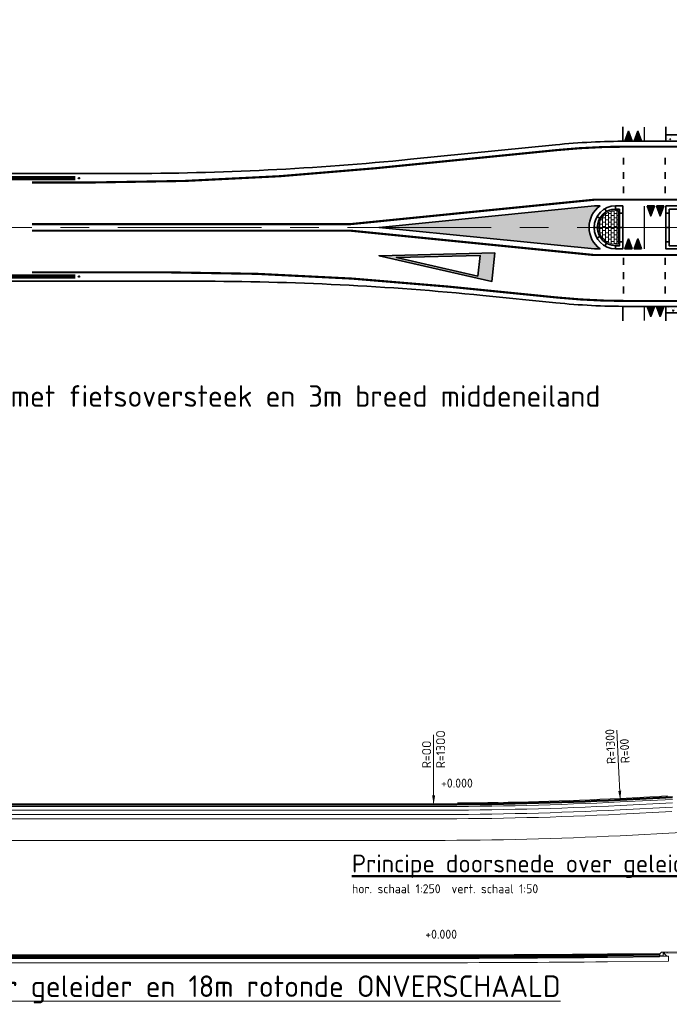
# Model space of a CAD drawing. Header units: metres. Extents: x -699 to 2316, y -1199 to 781.
# Tile 51 of 256: x 412 to 457, y -483 to -415. Entities that reach past the tile are written whole.
import ezdxf

# ---------------------------------------------------------------- set-up
doc = ezdxf.new("R2010")
doc.units = ezdxf.units.M
for name, pattern in [('AM-AS', [16, 10, -2, 2, -2]), ('VH-RWSBAND', [24, 10, -2, 2, -2, 2, -2, 2, -2]), ('VW-1-1_STREEP', [2, 1, -1])]:
    doc.linetypes.add(name, pattern=pattern)
for name, color, linetype, lineweight in [('B-WE-AM-AS-G', 10, 'AM-AS', 18), ('dp-nw-markering', 7, 'Continuous', 35), ('N-WA-IE-MEUBILAIR_WEGMEUBILAIR-S', 7, 'Continuous', 25), ('N-WE-VH-KANTOPSLUITING_TROTTOIRBAND_RWS-G', 210, 'VH-RWSBAND', 35), ('N-WE-VH-KANTSTROOKVERRUWING-G', 251, 'VW-1-1_STREEP', 18), ('N-WE-VH-KANTVERHARDING-G', 210, 'Continuous', 35), ('N-WE-VH-KANTVERHARDING-GD', 210, 'Continuous', 50), ('N-WE-VH-VERHARDING_ASFALT_CONSTRUCTIE-A', 252, 'Continuous', 18), ('N-WE-VH-VERHARDING_BETON-G', 252, 'Continuous', 35), ('N-WE-VH-VERHARDING_BETONSTRAATSTEEN-A', 252, 'Continuous', 18), ('N-WE-VV-MARKERING-GD', 170, 'Continuous', 50), ('N-WE-VW-MARKERING_DWARS_DRIEHOEK_5070-G', 7, 'VW-HAAIETAND70-L-N', 35), ('N-WE-VW-MARKERING_LANGS_STREEP_DOORGETROKKEN_010-G', 7, 'Continuous', 13), ('N-WE-VW-MARKERING_LANGS_STREEP_DOORGETROKKEN_015-G', 7, 'Continuous', 13), ('N-WE-VW-MARKERING_PUNTSTUK-G', 7, 'Continuous', 35), ('N-WE-VW-MARKERING_SYMBOOL-G', 7, 'Continuous', 35), ('X-XX-AL-M', 7, 'Continuous', 18), ('X-XX-AL-T25', 7, 'Continuous', 25), ('X-XX-AL-T50', 130, 'Continuous', 50)]:
    doc.layers.add(name, color=color, linetype=linetype, lineweight=lineweight)
doc.layers.add('X-XX-AL-HULPLIJN-G', color=7, linetype='Continuous', lineweight=18, plot=False)
doc.layers.add('X-XX-AL-TEKENBLAD_VIEWPORT-G', color=7, linetype='Continuous', lineweight=18, plot=False)
doc.styles.add('NLCS-ISO', font='NLCS-ISO.ttf')
doc.styles.add('NLCS-ISO Standaard', font='NLCS-ISO.ttf')
doc.linetypes.add('VW-HAAIETAND70-L-N', pattern='A,0,-0.5,[149,NLCS.SHX,S=1,R=0,X=-0.625,Y=0],-0.5', length=1)
pattern_1 = [(230.0000000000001, (-384.1798174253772, -318.4196694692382), (-0.9109233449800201, 0.07969542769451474), [0.09525, -1.04775]), (175.0000000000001, (-384.1798174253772, -318.4196694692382), (0.1762171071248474, -0.9552842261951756), [0.0762, -0.83820292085]), (280.4514447, (-384.2557274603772, -318.4130282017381), (-0.7347062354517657, -0.875588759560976), [0.08095004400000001, -0.890451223]), (226.1842000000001, (-384.1798174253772, -318.6736694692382), (-1.35539520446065, 0.2102116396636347), [0.142875, -1.571625]), (276.6355576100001, (-384.2927669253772, -318.6561519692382), (-1.187020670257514, -1.237130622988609), [0.1214251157, -1.3356780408]), (171.1841511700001, (-384.1798174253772, -318.6736694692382), (-1.187020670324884, -1.237130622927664), [0.11429983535, -1.2572986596]), (201, (-384.3068174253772, -318.6101694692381), (-0.7580719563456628, 0.5113259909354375), [0.09525, -1.04775]), (146, (-384.3068174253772, -318.6101694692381), (-0.3090101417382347, -0.9209398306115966), [0.0762, -0.8382]), (251.4514450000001, (-384.3699900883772, -318.5675589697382), (-1.067082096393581, -0.409613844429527), [0.08095004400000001, -0.8904496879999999]), (217.5000000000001, (-384.1798174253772, -318.4196694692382), (-0.01544301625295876, -0.4227751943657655), [0, -0.82804, 0, -0.8509000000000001, 0, -0.8413750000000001]), (187.5, (-384.1798174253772, -318.4196694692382), (-0.3340983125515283, -0.5009028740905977), [0, -0.48514, 0, -0.80899, 0, -0.320675]), (147.5, (-383.8966074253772, -318.4196694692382), (-0.677952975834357, 0.0286437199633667), [0, -0.3174999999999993, 0, -0.9905999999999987, 0, -1.314449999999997]), (137.5, (-383.7696074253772, -318.4196694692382), (-0.7406459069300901, -0.1271324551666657), [0, -0.41275, 0, -0.65786, 0, -0.93345])]
pattern_2 = [(0, (-2, 214.832890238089), (0.2, 0.15), [0.2, -0.2]), (90, (-2, 214.832890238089), (-0.2, 1.224606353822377e-17), [])]

# ---------------------------------------------------------------- blocks, each defined once
blk = doc.blocks.new('007')
at = {"color": 8, "lineweight": 5}
blk.add_line((0, -4.263256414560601e-14), (0, 0.06999999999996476), dxfattribs=at)
blk = doc.blocks.new('NLCS_Lp_rotondepoot')
at = {"layer": 'N-WE-VH-KANTVERHARDING-GD'}
for p, q in [((49.17015411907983, 0), (0, 0)), ((65.81995587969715, 0.1014996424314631), (62.16950413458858, 0.0649951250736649))]:
    blk.add_line(p, q, dxfattribs=at)
at = {"layer": 'N-WE-VH-KANTVERHARDING-GD', "color": 8, "lineweight": 9}
for p, q in [((65.81995587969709, 0.07149964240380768), (62.16980410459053, 0.03499812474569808)), ((65.81995587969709, 0.02149964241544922), (62.16980410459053, -0.01500187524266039)), ((49.1701541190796, -0.02999850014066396), (-2.273736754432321e-13, -0.02999850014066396)), ((49.1701541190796, -0.07999850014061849), (-2.273736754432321e-13, -0.07999850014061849)), ((65.80462924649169, -0.03865362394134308), (62.16980410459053, -0.07500187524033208)), ((65.77472974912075, -0.09895261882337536), (62.16980410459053, -0.1350018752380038)), ((49.1701541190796, -0.1399985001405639), (-2.273736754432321e-13, -0.1399985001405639)), ((49.1701541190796, -0.1999985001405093), (-2.273736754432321e-13, -0.1999985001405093)), ((66.41995587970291, -0.3925003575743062), (62.16980410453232, -0.4350018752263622)), ((49.1701541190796, -0.4999985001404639), (-2.273736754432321e-13, -0.4999985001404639))]:
    blk.add_line(p, q, dxfattribs=at)
at = {"layer": 'N-WE-VH-KANTVERHARDING-GD'}
blk.add_arc((49.17015411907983, 1300), 1300, 270, 270.5729386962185, dxfattribs=at)
at = {"layer": 'N-WE-VH-KANTVERHARDING-GD', "color": 8, "lineweight": 9}
for radius in [1300.029998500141, 1300.079998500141, 1300.139998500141, 1300.199998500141, 1300.49999850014]:
    blk.add_arc((49.17015411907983, 1300), radius, 270, 270.5729386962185, dxfattribs=at)
at = {"layer": 'N-WE-VV-MARKERING-GD', "color": 8, "lineweight": 5, "const_width": 0.02}
blk.add_lwpolyline([(65.4693683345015, 0.1179907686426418), (62.16930414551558, 0.08499403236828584, -0.002181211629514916), (50.82741234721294, 0.02105627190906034, -0.002181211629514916)], format="xyb", dxfattribs=at)
blk = doc.blocks.new('RTW-L_ARR-v1')
at = {"color": 0, "linetype": 'ByBlock', "lineweight": 18}
blk.add_solid([(-5, 0.8333333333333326), (-5, -0.8333333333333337), (0, 0)], dxfattribs=at)
blk = doc.blocks.new('NLCS_Haai70')
at = {"linetype": 'Continuous'}
blk.add_hatch(color=256, dxfattribs=at).paths.add_polyline_path([(-0.25, 0), (0.2499999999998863, 2.273736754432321e-13), (2.842170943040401e-14, -0.7000000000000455)])
blk.add_lwpolyline([(-0.25, 0), (0.2499999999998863, 2.273736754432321e-13), (2.842170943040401e-14, -0.7000000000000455)], close=True, dxfattribs=at)
blk = doc.blocks.new('VW8000')
h = blk.add_hatch(color=256)
h.paths.add_polyline_path([(-0.9999999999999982, 7.999999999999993), (-2.664535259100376e-15, 1.4210854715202e-14), (0.9999999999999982, 7.999999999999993)])
h.paths.add_polyline_path([(0.7238326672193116, 6.999999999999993), (-1.77635683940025e-15, 1.209338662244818), (-0.7238326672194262, 6.999999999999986)], flags=16)
for points in [[(-0.9999999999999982, 7.999999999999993), (-2.664535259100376e-15, 1.4210854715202e-14), (0.9999999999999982, 7.999999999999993)], [(0.7238326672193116, 6.999999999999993), (-1.77635683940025e-15, 1.209338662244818), (-0.7238326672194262, 6.999999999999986)]]:
    blk.add_lwpolyline(points, close=True)
blk = doc.blocks.new('SIE-WEG_GLASBOLREFLECTOR-SO')
for p, q in [((-0.3750000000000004, 0), (-0.199132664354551, 0)), ((-0.1411659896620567, 0.1408067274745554), (-0.2649110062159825, 0.2645517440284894)), ((-4.547473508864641e-16, 0.1999981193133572), (-4.547473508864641e-16, 0.375)), ((0.1422886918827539, 0.1414213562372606), (0.2654190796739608, 0.2645517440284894)), ((0.2008673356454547, 0), (0.3749999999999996, 0)), ((-0.2649110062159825, -0.2657783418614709), (-0.1405540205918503, -0.1414213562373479)), ((-4.547473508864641e-16, -0.375), (-4.547473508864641e-16, -0.1999981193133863)), ((0.2654190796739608, -0.2657783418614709), (0.1416740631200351, -0.1420333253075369))]:
    blk.add_line(p, q)
for centre, radius in [((-4.547473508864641e-16, 0), 0.375), ((0.000867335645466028, 0), 0.2)]:
    blk.add_circle(centre, radius)
blk = doc.blocks.new('glasbol')
at = {"layer": 'N-WA-IE-MEUBILAIR_WEGMEUBILAIR-S'}
blk.add_blockref('SIE-WEG_GLASBOLREFLECTOR-SO', (-0.0008673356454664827, 0), dxfattribs=at)
blk = doc.blocks.new('NLCS_Rotondepoot_7.3_R20_2fo')
at = {"layer": 'N-WE-VH-VERHARDING_ASFALT_CONSTRUCTIE-A'}
h = blk.add_hatch(dxfattribs=at)
h.set_pattern_fill('AR-CONC', color=256, scale=0.005, angle=180, style=0)
h.set_pattern_definition(pattern_1)
edge = h.paths.add_edge_path()
edge.add_arc((6.696154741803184e-11, 1.058424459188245e-10), 20.00000000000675, 135.0000000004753, 143.130102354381, ccw=False)
edge.add_line((-14.14213562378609, 14.14213562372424), (-14.46033367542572, 14.46033367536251))
edge.add_arc((6.582467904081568e-11, 1.049329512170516e-10), 20.45000000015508, 135.0000000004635, 143.130102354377)
edge.add_arc((-28.00000000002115, 21), 14.54999999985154, 270, 323.1301023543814, ccw=False)
edge.add_line((-28.00000000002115, 6.45000000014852), (-29.60000000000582, 6.450000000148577))
edge.add_line((-29.60000000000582, 6.45000000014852), (-29.60000000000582, 6))
edge.add_line((-29.60000000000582, 6), (-28.00000000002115, 6))
edge.add_arc((-28.00000000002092, 21), 14.99999999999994, 269.9999999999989, 323.1301023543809)
edge = h.paths.add_edge_path(flags=16)
edge.add_line((-19.15910317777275, 8.999644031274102), (-19.81568746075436, 8.54259143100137))
edge.add_arc((-19.87281903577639, 8.624664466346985), 0.09999999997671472, 124.84202808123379, 304.84202808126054, ccw=False)
edge.add_line((-19.9299506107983, 8.706737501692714), (-19.27336632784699, 9.163790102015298))
edge.add_arc((-19.2162347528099, 9.081717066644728), 0.1000000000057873, -55.15797191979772, 124.8420280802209, ccw=False)
edge = h.paths.add_edge_path(flags=16)
edge.add_line((-20.85644298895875, 7.917966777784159), (-21.56861733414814, 7.553538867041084))
edge.add_arc((-21.6141708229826, 7.642560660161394), 0.0999999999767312, 117.0993551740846, 297.0993551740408, ccw=False)
edge.add_line((-21.65972431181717, 7.73158245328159), (-20.94754996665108, 8.096010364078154))
edge.add_arc((-20.90199647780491, 8.006988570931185), 0.1000000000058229, -62.90064482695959, 117.09935517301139, ccw=False)
edge = h.paths.add_edge_path(flags=16)
edge.add_line((-22.68403650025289, 7.074823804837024), (-23.4388153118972, 6.809665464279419))
edge.add_arc((-23.47196010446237, 6.904012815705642), 0.09999999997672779, 109.35668226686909, 289.35668226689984, ccw=False)
edge.add_line((-23.50510489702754, 6.998360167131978), (-22.75032608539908, 7.263518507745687))
edge.add_arc((-22.7171812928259, 7.169171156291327), 0.1000000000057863, -70.6433177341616, 109.35668226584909, ccw=False)
edge = h.paths.add_edge_path(flags=16)
edge.add_line((-24.60855986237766, 6.485588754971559), (-25.39218070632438, 6.32453481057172))
edge.add_arc((-25.41231244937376, 6.422487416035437), 0.099999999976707, 101.61400935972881, 281.61400935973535, ccw=False)
edge.add_line((-25.4324441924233, 6.520440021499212), (-24.64882334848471, 6.681493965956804))
edge.add_arc((-24.62869160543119, 6.58354136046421), 0.1000000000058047, -78.38599064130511, 101.61400935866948, ccw=False)
edge = h.paths.add_edge_path(flags=16)
edge.add_line((-26.59492183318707, 6.161005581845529), (-27.39309637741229, 6.106992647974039))
edge.add_arc((-27.3998479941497, 6.20676446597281), 0.0999999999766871, 93.87133645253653, 273.8713364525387, ccw=False)
edge.add_line((-27.40659961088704, 6.306536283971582), (-26.60842506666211, 6.360549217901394))
edge.add_arc((-26.60167344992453, 6.260777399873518), 0.1000000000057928, -86.12866354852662, 93.87133645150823, ccw=False)
h = blk.add_hatch(dxfattribs=at)
h.set_pattern_fill('AR-CONC', color=256, scale=0.005, angle=180, style=0)
h.set_pattern_definition(pattern_1)
edge = h.paths.add_edge_path()
edge.add_line((-26.79085664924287, -5.5), (-29.60000000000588, -5.5))
edge.add_line((-29.60000000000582, -5.5), (-29.60000000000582, -5.95000000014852))
edge.add_line((-29.60000000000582, -5.95000000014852), (-26.79085664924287, -5.950000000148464))
edge.add_arc((-26.79085664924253, -17.5), 11.54999999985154, 33.152887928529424, 90.0000000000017, ccw=False)
edge.add_arc((1.307398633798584e-11, -4.934008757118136e-11), 20.45000000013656, 213.1528879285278, 224.9999999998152)
edge.add_line((-14.46033367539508, -14.46033367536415), (-14.14213562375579, -14.14213562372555))
edge.add_arc((1.216449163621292e-11, -4.843059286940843e-11), 19.99999999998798, 213.1528879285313, 224.9999999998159, ccw=False)
edge.add_arc((-26.79085664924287, -17.5), 12.00000000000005, 33.15288792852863, 90)
edge = h.paths.add_edge_path(flags=16)
edge.add_line((-24.51418979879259, -5.812964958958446), (-23.73453232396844, -5.992225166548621))
edge.add_arc((-23.75693984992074, -6.08968235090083), 0.1000000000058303, -102.94850606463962, 77.05149393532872, ccw=False)
edge.add_line((-23.77934737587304, -6.187139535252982), (-24.55900485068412, -6.00787932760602))
edge.add_arc((-24.5365973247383, -5.910422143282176), 0.09999999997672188, 77.05149393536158, 257.0514939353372, ccw=False)
edge = h.paths.add_edge_path(flags=16)
edge.add_line((-22.57543003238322, -6.364463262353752), (-21.83718235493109, -6.67266833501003))
edge.add_arc((-21.87570798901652, -6.764949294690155), 0.1000000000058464, -112.65965513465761, 67.34034486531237, ccw=False)
edge.add_line((-21.91423362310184, -6.857230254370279), (-22.65248130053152, -6.549025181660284))
edge.add_arc((-22.6139556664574, -6.456744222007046), 0.09999999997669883, 67.34034486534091, 247.3403448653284, ccw=False)
edge = h.paths.add_edge_path(flags=16)
edge.add_line((-20.75747879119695, -7.235091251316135), (-20.08179810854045, -7.663408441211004))
edge.add_arc((-20.13533775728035, -7.747868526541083), 0.1000000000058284, -122.3708042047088, 57.62919579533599, ccw=False)
edge.add_line((-20.18887740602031, -7.832328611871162), (-20.86455808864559, -7.404011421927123))
edge.add_arc((-20.81101843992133, -7.319551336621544), 0.09999999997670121, 57.6291957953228, 237.6291957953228, ccw=False)
edge = h.paths.add_edge_path(flags=16)
edge.add_line((-19.11243614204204, -8.399897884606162), (-18.51868656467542, -8.936052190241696))
edge.add_arc((-18.58570585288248, -9.010270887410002), 0.1000000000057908, -132.08195327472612, 47.91804672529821, ccw=False)
edge.add_line((-18.6527251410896, -9.084489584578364), (-19.24647471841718, -8.548335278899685))
edge.add_arc((-19.17945543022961, -8.474116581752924), 0.09999999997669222, 47.91804672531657, 227.9180467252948, ccw=False)
at = {"layer": 'N-WE-VH-VERHARDING_BETONSTRAATSTEEN-A'}
h = blk.add_hatch(dxfattribs=at)
h.set_pattern_fill('VB-KLINKERVERHARDING', color=256, scale=0.2, style=0, pattern_type=2)
h.set_pattern_definition(pattern_2)
edge = h.paths.add_edge_path()
edge.add_line((-32.92499999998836, 1.174999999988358), (-33.10000000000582, 1.174999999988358))
edge.add_arc((-33.10000000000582, 0), 1.174999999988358, 90, 270)
edge.add_line((-33.10000000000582, -1.174999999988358), (-32.92499999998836, -1.174999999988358))
edge.add_line((-32.92499999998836, -1.174999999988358), (-32.92499999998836, 1.174999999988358))
h = blk.add_hatch(dxfattribs=at)
h.set_pattern_fill('VB-KLINKERVERHARDING', color=256, scale=0.2, style=0, pattern_type=2)
h.set_pattern_definition(pattern_2)
edge = h.paths.add_edge_path()
edge.add_line((-32.92499999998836, 1.174999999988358), (-33.10000000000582, 1.174999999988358))
edge.add_arc((-33.10000000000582, 0), 1.174999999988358, 90, 270)
edge.add_line((-33.10000000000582, -1.174999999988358), (-32.92499999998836, -1.174999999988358))
edge.add_line((-32.92499999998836, -1.174999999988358), (-32.92499999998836, 1.174999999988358))
at = {"layer": 'N-WE-VW-MARKERING_PUNTSTUK-G'}
h = blk.add_hatch(color=256, dxfattribs=at)
edge = h.paths.add_edge_path()
edge.add_line((-34.18282039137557, 1.5), (-34.5825435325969, 1.5))
edge.add_line((-34.5825435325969, 1.5), (-49.5825435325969, 0))
edge.add_line((-49.5825435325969, 0), (-34.5825435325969, -1.5))
edge.add_line((-34.5825435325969, -1.5), (-34.18282039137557, -1.5))
edge.add_arc((-33.10000000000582, 0), 1.849999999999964, 125.8247743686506, 234.1752256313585, ccw=False)
at = {"layer": 'B-WE-AM-AS-G'}
blk.add_lwpolyline([(-99.77888202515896, 0), (0, 0)], dxfattribs=at)
at = {"layer": 'N-WE-VH-KANTOPSLUITING_TROTTOIRBAND_RWS-G'}
for p, q in [((-33.10000000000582, 1.275000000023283), (-33.10000000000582, 1.500000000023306)), ((-32.60000000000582, 1), (-32.82500000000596, 1)), ((-29.60000000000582, 1), (-29.37500000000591, 1)), ((-32.60000000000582, 0), (-32.82500000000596, 0)), ((-29.60000000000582, 0), (-29.37500000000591, 0)), ((-33.10000000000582, -1.5), (-33.10000000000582, -1.274999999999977)), ((-32.60000000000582, -1), (-32.82500000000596, -1)), ((-29.60000000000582, -1), (-29.37500000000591, -1))]:
    blk.add_line(p, q, dxfattribs=at)
at = {"layer": 'N-WE-VH-KANTSTROOKVERRUWING-G', "ltscale": 0.7, "const_width": 0.3}
for points in [[(-70.74738579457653, 3.425000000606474), (-99.26017866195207, 3.425000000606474)], [(-70.74738579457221, -3.425000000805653), (-99.26017866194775, -3.425000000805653)]]:
    blk.add_lwpolyline(points, dxfattribs=at)
at = {"layer": 'N-WE-VH-KANTVERHARDING-G', "flags": 128}
for points in [[(-99.77888202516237, 3.750000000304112), (-67.2821080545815, 3.74999999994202, 0.02492232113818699), (-47.38136424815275, 4.742561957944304), (-37.28838872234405, 5.751859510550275, -0.02492232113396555), (-32.31320277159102, 6), (-28.00000000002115, 6, 0.2360679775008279), (-15.99999999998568, 12.00000000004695, -0.03548915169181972), (-14.14213562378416, 14.14213562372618)], [(-14.14213562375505, -14.14213562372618, -0.05173887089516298), (-16.7442854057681, -10.93750000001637, 0.2532576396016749), (-26.79085664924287, -5.5), (-32.28826496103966, -5.5, -0.0249223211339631), (-37.2634509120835, -5.251859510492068), (-42.35642643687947, -4.742561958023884, 0.02492232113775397), (-62.25717024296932, -3.750000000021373), (-99.77888202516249, -3.750000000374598)]]:
    blk.add_lwpolyline(points, format="xyb", dxfattribs=at)
for points in [[(-32.60000000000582, 6), (-32.60000000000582, 7)], [(-29.60000000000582, 6), (-29.60000000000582, 7)], [(-33.10000000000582, 1.275000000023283), (-33.10000000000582, 1.500000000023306)], [(-34.20351419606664, 0.6386559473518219), (-34.39825199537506, 0.7513599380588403)], [(-33.73692176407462, 1.10451603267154), (-33.84931972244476, 1.299430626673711)], [(-32.60000000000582, 1), (-32.82500000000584, 1)], [(-29.60000000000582, 1), (-29.3750000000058, 1)], [(-34.375, 0), (-34.60000000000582, 0)], [(-32.60000000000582, 0), (-32.82500000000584, 0)], [(-29.60000000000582, 0), (-29.3750000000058, 0)], [(-34.20351419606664, -0.6386559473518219), (-34.39825199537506, -0.7513599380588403)], [(-33.73692176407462, -1.10451603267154), (-33.84931972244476, -1.299430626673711)], [(-33.10000000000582, -1.5), (-33.10000000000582, -1.274999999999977)], [(-32.60000000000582, -1), (-32.82500000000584, -1)], [(-29.60000000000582, -1), (-29.3750000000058, -1)], [(-32.60000000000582, -5.5), (-32.60000000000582, -6.5)], [(-29.60000000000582, -5.5), (-29.60000000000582, -6.5)]]:
    blk.add_lwpolyline(points, dxfattribs=at)
at = {"layer": 'N-WE-VH-KANTVERHARDING-G'}
for points in [[(-32.60000000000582, 1.5), (-33.10000000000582, 1.5, 0.9999999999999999), (-33.10000000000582, -1.5), (-32.60000000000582, -1.5)], [(-32.82499999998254, 1.275000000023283), (-33.10000000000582, 1.275000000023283, 1), (-33.10000000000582, -1.275000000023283), (-32.82499999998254, -1.275000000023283)], [(-29.375, 1.275000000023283), (-29.375, -1.275000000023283), (-22.10000000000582, -1.275000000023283, 0.9999999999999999), (-22.10000000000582, 1.275000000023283)]]:
    blk.add_lwpolyline(points, format="xyb", close=True, dxfattribs=at)
at = {"layer": 'N-WE-VH-KANTVERHARDING-G', "flags": 128}
blk.add_lwpolyline([(-29.60000000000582, 1.5), (-29.60000000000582, -1.5), (-22.10000000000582, -1.5, 0.9999999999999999), (-22.10000000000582, 1.5)], format="xyb", close=True, dxfattribs=at)
at = {"layer": 'N-WE-VH-VERHARDING_BETON-G'}
for p, q in [((-29.60000000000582, 6.45000000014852), (-28.00000000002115, 6.45000000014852)), ((-26.79085664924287, -5.95000000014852), (-29.60000000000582, -5.95000000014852))]:
    blk.add_line(p, q, dxfattribs=at)
at = {"layer": 'N-WE-VH-VERHARDING_BETONSTRAATSTEEN-A'}
blk.add_lwpolyline([(-32.92499999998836, 1.174999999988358), (-33.10000000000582, 1.174999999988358, 1), (-33.10000000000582, -1.174999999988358), (-32.92499999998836, -1.174999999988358)], format="xyb", close=True, dxfattribs=at)
blk.add_lwpolyline([(-32.92499999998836, 1.174999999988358), (-33.10000000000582, 1.174999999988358, 1), (-33.10000000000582, -1.174999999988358), (-32.92499999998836, -1.174999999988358)], format="xyb", close=True, dxfattribs=at)
at = {"layer": 'N-WE-VW-MARKERING_LANGS_STREEP_DOORGETROKKEN_010-G', "const_width": 0.1}
for points in [[(-31.10000000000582, 7), (-31.10000000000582, 6)], [(-32.54999999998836, 4.862216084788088), (-32.54999999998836, 4.362216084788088)], [(-29.64999999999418, 4.862216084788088), (-29.64999999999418, 4.362216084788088)], [(-32.54999999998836, 3.862216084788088), (-32.54999999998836, 3.362216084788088)], [(-29.64999999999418, 3.862216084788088), (-29.64999999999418, 3.362216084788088)], [(-32.54999999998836, 2.862216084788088), (-32.54999999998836, 2.362216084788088)], [(-29.64999999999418, 2.862216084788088), (-29.64999999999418, 2.362216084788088)], [(-31.10000000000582, 1.5), (-31.10000000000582, -1.5)], [(-32.54999999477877, -2.112153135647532), (-32.54999999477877, -2.612153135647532)], [(-29.64999999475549, -2.112153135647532), (-29.64999999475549, -2.612153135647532)], [(-32.54999999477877, -3.112153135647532), (-32.54999999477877, -3.612153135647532)], [(-29.64999999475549, -3.112153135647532), (-29.64999999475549, -3.612153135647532)], [(-32.54999999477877, -4.112153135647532), (-32.54999999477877, -4.612153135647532)], [(-29.64999999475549, -4.112153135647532), (-29.64999999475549, -4.612153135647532)], [(-31.10000000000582, -5.5), (-31.10000000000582, -6.5)]]:
    blk.add_lwpolyline(points, dxfattribs=at)
at = {"layer": 'N-WE-VW-MARKERING_LANGS_STREEP_DOORGETROKKEN_015-G', "const_width": 0.15, "flags": 128}
for points in [[(-73.76340469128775, 3.125000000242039), (-69.76340469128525, 3.125000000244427, 0.02492232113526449), (-49.86266088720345, 4.117561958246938), (-37.25107482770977, 5.378720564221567, -0.02492232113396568), (-32.31320277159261, 5.625), (-28.00000000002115, 5.625, 0.2360679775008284), (-15.6999999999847, 11.77500000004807, -0.03548915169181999), (-13.876970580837, 13.87697058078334)], [(-73.76340469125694, -0.2250000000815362), (-51.60374067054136, -0.2250000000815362), (-34.60374067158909, -1.924999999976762), (-19.53036097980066, -1.924999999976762, -0.04916312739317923), (-19.53036097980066, 1.924999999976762), (-34.60374067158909, 1.924999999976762), (-51.60374067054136, 0.2250000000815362), (-73.76340469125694, 0.2250000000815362)], [(-13.87697058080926, -13.87697058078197, -0.05173887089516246), (-16.43033005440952, -10.73242187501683, 0.2532576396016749), (-26.79085664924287, -5.125), (-32.28826496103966, -5.125, -0.02492232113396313), (-37.22613701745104, -4.878720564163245), (-44.83772307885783, -4.117561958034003, 0.02492232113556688), (-64.7384668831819, -3.125000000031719), (-73.76340469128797, -3.125000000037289)]]:
    blk.add_lwpolyline(points, format="xyb", dxfattribs=at)
at = {"layer": 'N-WE-VW-MARKERING_PUNTSTUK-G'}
blk.add_lwpolyline([(-34.18282039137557, 1.5), (-34.5825435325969, 1.5), (-49.5825435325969, 0), (-34.5825435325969, -1.5), (-34.18282039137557, -1.5, -0.5114530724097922)], format="xyb", close=True, dxfattribs=at)
at = {"layer": 'N-WA-IE-MEUBILAIR_WEGMEUBILAIR-S', "xscale": 0.1333333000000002, "yscale": 0.1333333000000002, "zscale": 0.1333333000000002, "rotation": 179.8276844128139}
for p in [(-70.49750143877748, 3.425000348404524), (-70.49750143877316, -3.424999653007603)]:
    blk.add_blockref('glasbol', p, dxfattribs=at)
at = {"layer": 'N-WE-VW-MARKERING_DWARS_DRIEHOEK_5070-G', "rotation": 180}
for p in [(-32.19999999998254, 6), (-31.54999999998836, 6), (-32.19999999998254, -1.5), (-31.54999999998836, -1.5)]:
    blk.add_blockref('NLCS_Haai70', p, dxfattribs=at)
at = {"layer": 'N-WE-VW-MARKERING_DWARS_DRIEHOEK_5070-G'}
for p in [(-30.64999999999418, 1.5), (-30, 1.5), (-30.64999999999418, -5.5), (-30, -5.5)]:
    blk.add_blockref('NLCS_Haai70', p, dxfattribs=at)
at = {"layer": 'N-WE-VW-MARKERING_SYMBOOL-G', "rotation": 264.2894068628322}
blk.add_blockref('VW8000', (-49.5825435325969, -1.971789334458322), dxfattribs=at)

msp = doc.modelspace()

# ---------------------------------------------------------------- linework, layer by layer
at = {"layer": 'dp-nw-markering', "color": 8, "lineweight": 5, "const_width": 0.02}
msp.add_lwpolyline([(455.8428158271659, -479.7884911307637), (452.5427516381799, -479.8214878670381, -0.002181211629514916), (441.2008598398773, -479.8854256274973, -0.002181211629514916)], format="xyb", dxfattribs=at)
at = {"layer": 'N-WE-VH-KANTVERHARDING-GD'}
for p, q in [((439.5436016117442, -479.9064818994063), (390.3734474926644, -479.9064818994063)), ((456.1934033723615, -479.8049822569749), (452.5429516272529, -479.8414867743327))]:
    msp.add_line(p, q, dxfattribs=at)
at = {"layer": 'N-WE-VH-KANTVERHARDING-GD', "color": 8, "lineweight": 5}
for p, q in [((439.543601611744, -479.936480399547), (390.3734474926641, -479.936480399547)), ((439.543601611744, -479.986480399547), (390.3734474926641, -479.986480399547)), ((439.543601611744, -480.0464803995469), (390.3734474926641, -480.0464803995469)), ((456.1934033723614, -479.8349822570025), (452.5432515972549, -479.8714837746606)), ((456.1934033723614, -479.8849822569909), (452.5432515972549, -479.921483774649)), ((456.178076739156, -479.9451355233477), (452.5432515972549, -479.9814837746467)), ((456.1481772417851, -480.0054345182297), (452.5432515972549, -480.0414837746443)), ((456.1934033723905, -479.9149822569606), (456.1481772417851, -480.0054345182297)), ((456.1780767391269, -479.9451355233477), (456.7934033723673, -479.9451355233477)), ((456.4184033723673, -479.7449875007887), (456.512960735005, -479.6734876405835)), ((457.9684033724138, -479.7204875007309), (456.4184033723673, -479.7449875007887)), ((456.4184033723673, -479.9149822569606), (456.4334800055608, -479.9451355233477)), ((457.9684033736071, -479.650482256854), (456.4185194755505, -479.6749804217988)), ((456.5140670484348, -479.7434788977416), (456.4185194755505, -479.6749804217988)), ((456.7934033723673, -479.9451355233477), (456.7934033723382, -480.2989822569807)), ((439.543601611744, -480.1064803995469), (390.3734474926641, -480.1064803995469)), ((439.543601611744, -480.4064803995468), (390.3734474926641, -480.4064803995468)), ((456.7934033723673, -480.2989822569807), (452.5432515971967, -480.3414837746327))]:
    msp.add_line(p, q, dxfattribs=at)
msp.add_lwpolyline([(456.4184033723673, -479.6749822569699), (456.4184033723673, -479.9149822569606), (456.1934033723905, -479.9149822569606), (456.1934033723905, -479.784982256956), (456.3034033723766, -479.6749822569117)], close=True, dxfattribs=at)
at = {"layer": 'N-WE-VH-KANTVERHARDING-GD', "color": 8, "lineweight": 5, "flags": 128}
msp.add_lwpolyline([(456.6744814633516, -479.9449822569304), (456.5044814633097, -479.7749822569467), (456.4184033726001, -479.7749822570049)], dxfattribs=at)
at = {"layer": 'N-WE-VH-KANTVERHARDING-GD'}
msp.add_arc((439.5436016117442, 820.0935181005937), 1300, 270, 270.5729386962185, dxfattribs=at)
at = {"layer": 'N-WE-VH-KANTVERHARDING-GD', "color": 8, "lineweight": 5}
for radius in [1300.029998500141, 1300.079998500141, 1300.139998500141, 1300.199998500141, 1300.49999850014]:
    msp.add_arc((439.5436016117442, 820.0935181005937), radius, 270, 270.5729386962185, dxfattribs=at)
at = {"layer": 'X-XX-AL-M'}
for points in [[(453.41926190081, -468.9327911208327), (453.3081896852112, -466.711346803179), (453.1835239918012, -464.2180329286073)], [(440.4261540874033, -469.2576107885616), (440.4261540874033, -467.0333913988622), (440.4261540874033, -464.5369628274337)]]:
    msp.add_lwpolyline(points, dxfattribs=at)

# ---------------------------------------------------------------- block references
msp.add_blockref('NLCS_Rotondepoot_7.3_R20_2fo', (486.2070062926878, -429.1891546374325))
at = {"yscale": 5}
msp.add_blockref('NLCS_Lp_rotondepoot', (391.2559999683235, -469.3826107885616), dxfattribs=at)
at = {"layer": 'N-WE-VH-KANTVERHARDING-GD', "color": 8, "lineweight": 5, "rotation": 180.905567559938}
for p in [(456.512960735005, -479.6734876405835), (456.7073895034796, -479.6704144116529)]:
    msp.add_blockref('007', p, dxfattribs=at)
at = {"layer": 'X-XX-AL-M', "xscale": 0.125, "yscale": 0.125, "zscale": 0.125}
for p, rotation in [((440.4261540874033, -469.3826107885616), 270), ((453.4255041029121, -469.0576351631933), 272.8624052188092)]:
    msp.add_blockref('RTW-L_ARR-v1', p, dxfattribs=dict(at, rotation=rotation))

# ---------------------------------------------------------------- texts
at = {"layer": 'X-XX-AL-HULPLIJN-G', "style": 'NLCS-ISO Standaard'}
msp.add_text('standaard 20m rotondepoot met fietsoversteek en 3m breed middeneiland', height=1.5, dxfattribs=at).set_placement((385.5617473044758, -441.6848985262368))
at = {"layer": 'X-XX-AL-M', "char_height": 0.625, "style": 'NLCS-ISO'}
for s, insert, attachment_point, rotation in [('\\A1;R=13OO', (440.6011540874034, -466.8583913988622), 1, 90.00000000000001), ('\\A1;R=1300', (453.1246689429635, -466.5453042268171), 7, 92.86240521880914), ('\\A1;R=OO', (440.2511540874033, -466.8583913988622), 7, 90), ('\\A1;R=00', (453.474232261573, -466.5278260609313), 1, 92.86240521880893)]:
    msp.add_mtext(s, dxfattribs=dict(at, insert=insert, attachment_point=attachment_point, rotation=rotation))
at = {"layer": 'X-XX-AL-M', "char_height": 0.625, "attachment_point": 7, "style": 'NLCS-ISO'}
for insert in [(440.9411540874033, -468.2076107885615), (439.843601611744, -478.7314818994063)]:
    msp.add_mtext('\\A1;+0.000', dxfattribs=dict(at, insert=insert))
at = {"layer": 'X-XX-AL-T25', "style": 'NLCS-ISO'}
msp.add_text('hor. schaal 1:250  vert. schaal 1:50', height=0.625, dxfattribs=at).set_placement((434.7369255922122, -475.5673467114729))
at = {"layer": 'X-XX-AL-T50', "style": 'NLCS-ISO'}
msp.add_text('%%UPrincipe doorsnede over geleider en rotonde', height=1.25, dxfattribs=at).set_placement((434.7369255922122, -474.1173467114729))
at = {"layer": 'X-XX-AL-TEKENBLAD_VIEWPORT-G', "linetype": 'Continuous', "style": 'NLCS-ISO'}
msp.add_text('%%UPrincipe doorsnede over geleider en 18m rotonde ONVERSCHAALD', height=1.5, dxfattribs=at).set_placement((389.6757972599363, -482.7897633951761))

doc.saveas('drawing.dxf')
